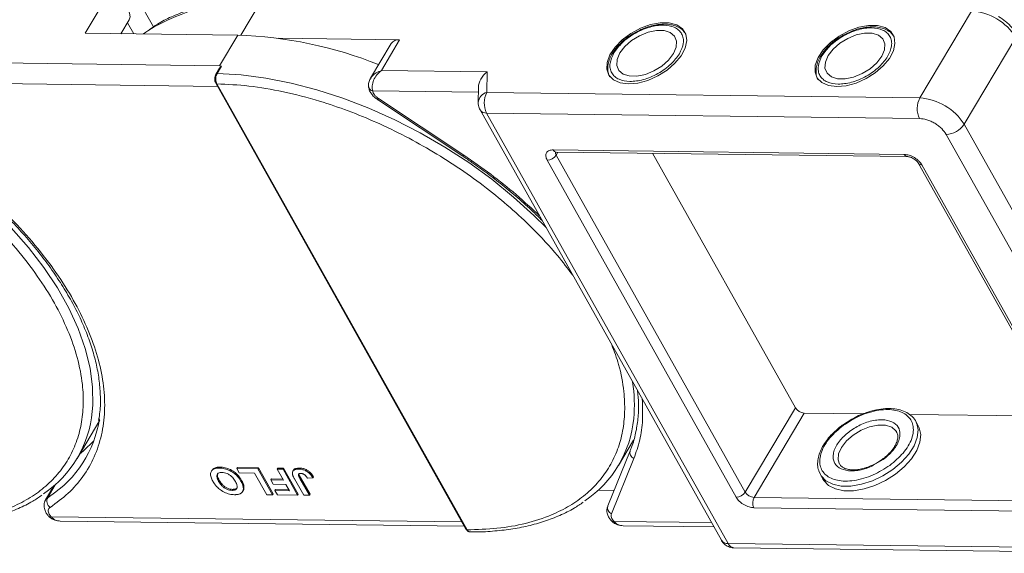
# Model space of a CAD drawing. Header units: millimetres. Extents: x -1595 to 486, y -108 to 1350.
# Tile 48 of 52: x 117 to 215, y 1011 to 1064. Entities that reach past the tile are written whole.
import ezdxf

# ---------------------------------------------------------------- set-up
doc = ezdxf.new("R2010")
doc.units = ezdxf.units.MM

msp = doc.modelspace()

# ---------------------------------------------------------------- linework, layer by layer
at = {"color": 7, "linetype": 'Continuous', "lineweight": 15}
for p, q in [((128.462, 1066.021), (130.214, 1062.893)), ((125.553, 1065.803), (123.442, 1062.254)), ((138.881, 1062.054), (140.842, 1065.351)), ((211.329, 1064.444), (206.203, 1055.824)), ((127.826, 1063.593), (127.003, 1062.208)), ((127.003, 1062.208), (127.826, 1063.593)), ((127.648, 1063.293), (128.264, 1062.192)), ((123.442, 1062.254), (138.587, 1062.059)), ((138.587, 1062.059), (136.777, 1059.017)), ((154.628, 1061.597), (142.632, 1061.752)), ((153.797, 1061.234), (151.742, 1057.779)), ((152.819, 1058.555), (154.628, 1061.597)), ((210.594, 1053.213), (215.72, 1061.832)), ((136.777, 1059.017), (98.245, 1059.513)), ((136.677, 1058.642), (136.416, 1058.202)), ((136.963, 1058.975), (136.534, 1058.253)), ((136.963, 1058.975), (136.777, 1059.017)), ((163.309, 1058.42), (152.819, 1058.555)), ((163.283, 1056.377), (163.309, 1058.42)), ((97.385, 1057.48), (136.577, 1056.976)), ((136.404, 1057.285), (161.201, 1013.024)), ((136.519, 1057.231), (161.316, 1012.97)), ((151.702, 1057.68), (151.759, 1057.768)), ((151.958, 1056.522), (162.428, 1056.388)), ((162.434, 1056.894), (162.415, 1055.366)), ((206.203, 1055.824), (163.283, 1056.377)), ((152.438, 1055.672), (160.889, 1050.051)), ((152.537, 1055.767), (160.988, 1050.145)), ((162.599, 1054.641), (186.532, 1011.923)), ((163.256, 1054.333), (206.177, 1053.781)), ((163.256, 1054.333), (187.19, 1011.615)), ((232.797, 1013.583), (210.594, 1053.213)), ((208.811, 1052.214), (231.014, 1012.584)), ((169.854, 1050.672), (204.656, 1050.224)), ((170.32, 1050.454), (170.143, 1050.157)), ((170.147, 1050.456), (204.948, 1050.008)), ((187.994, 1016.203), (169.251, 1049.658)), ((188.886, 1016.703), (170.143, 1050.157)), ((193.861, 1025.068), (179.707, 1050.333)), ((206.084, 1049.333), (224.826, 1015.879)), ((206.412, 1049.179), (225.155, 1015.725)), ((188.886, 1016.703), (193.861, 1025.068)), ((194.739, 1024.546), (189.764, 1016.181)), ((200.555, 1024.471), (194.739, 1024.546)), ((220.154, 1024.219), (205.159, 1024.412)), ((122.658, 1020.051), (124.92, 1023.853)), ((199.463, 1023.955), (198.545, 1023.363)), ((206.053, 1023.278), (205.794, 1023.741)), ((203.874, 1022.731), (203.903, 1022.682)), ((176.335, 1019.36), (177.825, 1021.864)), ((177.487, 1020.819), (175.258, 1015.335)), ((136.771, 1019.092), (136.832, 1019.194)), ((138.495, 1019.037), (138.556, 1019.139)), ((138.556, 1019.139), (140.635, 1019.112)), ((140.635, 1019.112), (140.575, 1019.011)), ((140.635, 1019.112), (142.077, 1016.539)), ((177.854, 1020.04), (175.626, 1014.556)), ((201.659, 1019.411), (202.566, 1019.932)), ((136.023, 1018.877), (135.963, 1018.776)), ((138.495, 1019.037), (140.575, 1019.011)), ((138.736, 1018.608), (138.495, 1019.037)), ((140.248, 1018.589), (138.736, 1018.608)), ((141.45, 1016.445), (140.248, 1018.589)), ((140.575, 1019.011), (142.017, 1016.437)), ((142.503, 1018.986), (142.564, 1019.087)), ((142.503, 1018.986), (143.071, 1018.978)), ((143.113, 1017.897), (142.503, 1018.986)), ((142.564, 1019.087), (143.131, 1019.08)), ((143.131, 1019.08), (143.071, 1018.978)), ((143.071, 1018.978), (144.512, 1016.405)), ((143.131, 1019.08), (144.573, 1016.506)), ((144.096, 1018.873), (144.036, 1018.772)), ((144.697, 1019.092), (144.637, 1018.991)), ((144.677, 1018.457), (144.812, 1018.157)), ((144.751, 1018.056), (144.812, 1018.157)), ((144.812, 1018.157), (145.745, 1016.491)), ((146.089, 1018.223), (146.028, 1018.122)), ((196.339, 1018.444), (196.184, 1018.809)), ((196.339, 1018.444), (196.598, 1017.981)), ((120.357, 1017.331), (119.531, 1015.944)), ((119.737, 1016.154), (120.524, 1017.477)), ((120.353, 1017.329), (120.355, 1017.328)), ((136.688, 1017.775), (136.748, 1017.876)), ((138.965, 1017.871), (138.905, 1017.77)), ((139.2, 1017.219), (139.14, 1017.118)), ((141.926, 1018.014), (141.866, 1017.913)), ((142.106, 1017.484), (141.866, 1017.913)), ((141.866, 1017.913), (143.113, 1017.897)), ((141.926, 1018.014), (143.056, 1018)), ((143.354, 1017.468), (142.106, 1017.484)), ((143.705, 1016.841), (143.354, 1017.468)), ((145.117, 1016.397), (144.208, 1018.02)), ((144.751, 1018.056), (145.685, 1016.39)), ((145.48, 1018.096), (146.028, 1018.122)), ((119.931, 1016.282), (119.737, 1016.154)), ((138.011, 1016.882), (138.071, 1016.983)), ((139.064, 1016.765), (139.124, 1016.866)), ((142.017, 1016.437), (141.45, 1016.445)), ((142.077, 1016.539), (142.017, 1016.437)), ((142.328, 1016.961), (142.268, 1016.86)), ((142.508, 1016.431), (142.268, 1016.86)), ((142.268, 1016.86), (143.705, 1016.841)), ((142.328, 1016.961), (143.647, 1016.944)), ((144.512, 1016.405), (142.508, 1016.431)), ((144.573, 1016.506), (144.512, 1016.405)), ((145.685, 1016.39), (145.117, 1016.397)), ((145.745, 1016.491), (145.685, 1016.39)), ((174.315, 1016.889), (175.882, 1016.869)), ((189.764, 1016.181), (224.565, 1015.733)), ((119.874, 1014.272), (119.864, 1014.283)), ((119.897, 1014.525), (120.092, 1014.267)), ((160.799, 1013.743), (120.092, 1014.267)), ((224.552, 1014.711), (189.751, 1015.159)), ((120.988, 1013.832), (161.037, 1013.316)), ((175.673, 1013.809), (175.664, 1013.82)), ((185.548, 1013.68), (175.891, 1013.804)), ((176.787, 1013.369), (185.787, 1013.253)), ((230.11, 1011.063), (187.19, 1011.615)), ((187.774, 1011.184), (230.694, 1010.632))]:
    msp.add_line(p, q, dxfattribs=at)
at = {"color": 7, "linetype": 'Continuous', "lineweight": 15, "flags": 128}
for points in [[(125.553, 1065.803), (126.012, 1065.742), (126.494, 1065.576), (126.956, 1065.318), (127.36, 1064.991), (127.671, 1064.624), (127.861, 1064.247), (127.914, 1063.893), (127.826, 1063.593)], [(177.313, 1057.218), (178.25, 1057.302), (179.242, 1057.572), (180.226, 1058.011), (181.141, 1058.592), (181.929, 1059.277), (182.541, 1060.024), (182.938, 1060.785), (183.095, 1061.514), (183.003, 1062.164), (182.667, 1062.694), (182.108, 1063.072), (181.361, 1063.272), (180.474, 1063.284), (179.502, 1063.105), (178.506, 1062.748), (177.549, 1062.234), (176.691, 1061.597), (175.985, 1060.875), (175.477, 1060.115), (175.198, 1059.363), (175.165, 1058.669), (175.381, 1058.074), (175.832, 1057.616), (176.49, 1057.325), (177.313, 1057.218)], [(129.224, 1062.18), (129.457, 1062.351), (129.674, 1062.503)], [(176.468, 1060.294), (176.193, 1059.65), (176.156, 1059.055), (176.359, 1058.558), (176.786, 1058.199), (177.402, 1058.007), (178.157, 1057.997), (178.991, 1058.171), (179.835, 1058.513), (180.622, 1058.998), (181.287, 1059.585), (181.777, 1060.226), (182.052, 1060.87), (182.089, 1061.465), (181.886, 1061.962), (181.46, 1062.321), (180.844, 1062.513), (180.088, 1062.523), (179.254, 1062.35), (178.41, 1062.007), (177.623, 1061.522), (176.958, 1060.936), (176.468, 1060.294)], [(197.958, 1056.952), (198.895, 1057.037), (199.887, 1057.307), (200.871, 1057.746), (201.786, 1058.326), (202.574, 1059.011), (203.186, 1059.758), (203.583, 1060.52), (203.74, 1061.248), (203.648, 1061.898), (203.312, 1062.429), (202.753, 1062.806), (202.006, 1063.007), (201.119, 1063.018), (200.147, 1062.84), (199.151, 1062.482), (198.194, 1061.969), (197.336, 1061.331), (196.63, 1060.609), (196.122, 1059.849), (195.842, 1059.098), (195.81, 1058.403), (196.026, 1057.808), (196.477, 1057.351), (197.135, 1057.059), (197.958, 1056.952)], [(197.113, 1060.029), (196.838, 1059.384), (196.801, 1058.79), (197.004, 1058.292), (197.431, 1057.933), (198.047, 1057.741), (198.802, 1057.731), (199.636, 1057.905), (200.48, 1058.248), (201.267, 1058.732), (201.932, 1059.319), (202.422, 1059.96), (202.697, 1060.604), (202.734, 1061.199), (202.531, 1061.696), (202.105, 1062.055), (201.488, 1062.248), (200.733, 1062.258), (199.899, 1062.084), (199.055, 1061.741), (198.268, 1061.257), (197.603, 1060.67), (197.113, 1060.029)], [(136.534, 1058.253), (138.907, 1058.117), (141.361, 1057.801), (143.876, 1057.309), (146.431, 1056.644), (149.008, 1055.811), (151.584, 1054.817), (154.14, 1053.67), (156.655, 1052.379), (159.109, 1050.954), (161.483, 1049.407), (163.757, 1047.751), (165.914, 1045.997), (167.936, 1044.161), (169.146, 1042.955)], [(152.438, 1055.672), (152.44, 1055.672), (152.458, 1055.681), (152.491, 1055.713), (152.537, 1055.767)], [(160.889, 1050.051), (160.891, 1050.05), (160.909, 1050.059), (160.942, 1050.092), (160.988, 1050.145)], [(116.131, 1042.947), (117.836, 1040.99), (119.362, 1038.995), (120.697, 1036.979), (121.83, 1034.957), (122.751, 1032.946), (123.454, 1030.962), (123.933, 1029.02), (124.184, 1027.137), (124.205, 1025.326), (124.158, 1024.706)], [(198.248, 1019.473), (198.097, 1019.903), (198.141, 1020.499), (198.422, 1021.144), (198.917, 1021.785), (199.586, 1022.369), (200.375, 1022.851), (201.22, 1023.189), (202.053, 1023.358), (202.805, 1023.344), (203.417, 1023.147), (203.838, 1022.783), (203.874, 1022.731)], [(205.899, 1023.518), (206.032, 1022.881), (205.95, 1022.118), (205.64, 1021.307), (205.116, 1020.486), (204.402, 1019.693), (203.533, 1018.965)], [(203.792, 1018.502), (204.662, 1019.23), (205.375, 1020.022), (205.899, 1020.844), (206.21, 1021.655), (206.292, 1022.418), (206.141, 1023.098), (206.053, 1023.278)], [(205.794, 1023.741), (205.882, 1023.561), (205.899, 1023.518)], [(122.908, 1020.471), (123.301, 1020.802), (124.316, 1021.81)], [(203.533, 1018.965), (202.548, 1018.338), (201.494, 1017.839), (200.42, 1017.492), (199.376, 1017.313), (198.411, 1017.311), (197.57, 1017.486), (196.893, 1017.83), (196.411, 1018.326), (196.339, 1018.444)], [(196.598, 1017.981), (196.67, 1017.863), (197.153, 1017.367), (197.83, 1017.023), (198.67, 1016.848), (199.635, 1016.85), (200.679, 1017.028), (201.753, 1017.375), (202.807, 1017.874), (203.792, 1018.502)], [(119.535, 1015.949), (119.594, 1016.03), (119.737, 1016.154)]]:
    msp.add_lwpolyline(points, dxfattribs=at)
at = {"color": 7, "linetype": 'Continuous', "lineweight": 15}
for centre, radius, start, end in [((139.789, 1046.156), 19.223, 86.85997, 121.74808), ((211.005, 1058.901), 5.552, 31.86538, 86.65442), ((137.277, 1020.947), 41.132, 68.20245, 88.17534), ((154.521, 1060.71), 0.894, 83.10581, 144.10352), ((136.517, 1058.129), 0.126, 82.49194, 144.09954), ((136.508, 1057.358), 0.127, 214.96587, 274.88426), ((152.042, 1057.015), 0.5, 180.63862, 260.35404), ((163.558, 1055.263), 1.148, 103.86126, 174.93558), ((165.241, 1055.33), 2.221, 151.86538, 206.65442), ((208.161, 1054.777), 2.221, 151.86538, 206.65442), ((205.879, 1050.282), 5.552, 31.86538, 86.65442), ((163.193, 1055.055), 0.724, 214.84578, 275.02196), ((208.739, 1054.434), 2.221, 271.86957, 326.65022), ((170.176, 1050.802), 0.346, 202.00407, 265.20355), ((170.469, 1050.374), 0.392, 167.52167, 213.70448), ((169.215, 1050.768), 1.11, 271.86957, 326.65022), ((204.983, 1050.363), 0.356, 202.94031, 264.47359), ((206.378, 1049.533), 0.356, 214.13704, 275.57603), ((163.383, 1025.402), 14.518, 354.51871, 8.85957), ((194.804, 1025.655), 1.11, 211.86538, 266.65442), ((113.126, 1025.721), 11.078, 303.96754, 354.74389), ((166.803, 1025.03), 11.078, 303.96754, 354.74389), ((113.72, 1025.702), 11.283, 303.39574, 351.14243), ((178.099, 1020.632), 0.641, 163.01284, 247.53034), ((187.958, 1017.313), 1.11, 271.86957, 326.65022), ((189.829, 1017.289), 1.11, 211.86538, 266.65442), ((190.743, 1015.657), 1.11, 151.86538, 206.65442), ((120.455, 1015.822), 0.792, 155.22009, 232.54306), ((175.87, 1015.147), 0.641, 163.01284, 247.53034), ((119.987, 1014.439), 0.202, 236.03869, 301.32272), ((175.786, 1013.977), 0.202, 236.03869, 301.32272), ((161.305, 1013.097), 0.127, 214.9547, 274.88524), ((187.126, 1012.336), 0.724, 214.81534, 275.02459), ((187.832, 1011.875), 0.693, 202.00407, 265.20355)]:
    msp.add_arc(centre, radius, start, end, dxfattribs=at)
msp.add_ellipse((163.886, 1057.391), major_axis=(1.205, 1.175), ratio=0.68854, start_param=1.388354, end_param=2.538555, dxfattribs=at)
for points, knots in [([(141.147, 1065.544), (140.915, 1065.551), (140.041, 1065.576), (138.59, 1065.492), (136.805, 1065.291), (135.106, 1064.954), (133.495, 1064.493), (131.989, 1063.897), (130.755, 1063.281), (130.083, 1062.814), (129.827, 1062.635)], [0, 0, 0, 0, 0.051009, 0.192336, 0.334338, 0.477001, 0.620397, 0.764675, 0.910087, 1, 1, 1, 1]), ([(175.878, 1060.302), (176.13, 1060.652), (176.518, 1061.191), (177.309, 1061.835), (177.993, 1062.276), (178.728, 1062.631), (179.684, 1062.958), (180.821, 1063.116), (181.755, 1062.932), (182.31, 1062.585), (182.615, 1062.216), (182.768, 1061.765), (182.786, 1061.11), (182.532, 1060.57), (182.367, 1060.218)], [0, 0, 0, 0, 0.119728, 0.18418, 0.25, 0.31582, 0.380272, 0.5, 0.619728, 0.68418, 0.75, 0.81582, 0.880272, 1, 1, 1, 1]), ([(182.881, 1062.328), (182.841, 1062.389), (182.694, 1062.615), (182.277, 1062.873), (181.695, 1063.087), (181.012, 1063.172), (180.313, 1063.134), (179.659, 1063.005), (179.085, 1062.832), (178.53, 1062.615), (178.157, 1062.419), (177.969, 1062.319)], [0, 0, 0, 0, 0.052149, 0.191911, 0.327835, 0.455715, 0.600699, 0.711756, 0.798889, 0.898261, 1, 1, 1, 1]), ([(215.757, 1062.192), (215.653, 1062.363), (215.463, 1062.67), (215.093, 1063.079), (214.631, 1063.508), (214.239, 1063.765), (213.993, 1063.925)], [0, 0, 0, 0, 0.257906, 0.465879, 0.665941, 1, 1, 1, 1]), ([(177.969, 1062.319), (177.682, 1062.144), (177.28, 1061.898), (176.758, 1061.472), (176.36, 1061.092), (176.006, 1060.686), (175.844, 1060.423), (175.781, 1060.321)], [0, 0, 0, 0, 0.317724, 0.445326, 0.654176, 0.866038, 1, 1, 1, 1]), ([(196.523, 1060.036), (196.775, 1060.386), (197.163, 1060.925), (197.954, 1061.569), (198.638, 1062.01), (199.373, 1062.365), (200.328, 1062.693), (201.466, 1062.85), (202.4, 1062.666), (202.955, 1062.319), (203.26, 1061.95), (203.413, 1061.499), (203.431, 1060.844), (203.177, 1060.304), (203.012, 1059.953)], [0, 0, 0, 0, 0.119728, 0.18418, 0.25, 0.31582, 0.380272, 0.5, 0.619728, 0.68418, 0.75, 0.81582, 0.880272, 1, 1, 1, 1]), ([(203.526, 1062.062), (203.486, 1062.123), (203.339, 1062.349), (202.922, 1062.607), (202.339, 1062.821), (201.657, 1062.906), (200.957, 1062.869), (200.303, 1062.74), (199.73, 1062.566), (199.175, 1062.349), (198.802, 1062.153), (198.614, 1062.053)], [0, 0, 0, 0, 0.052149, 0.191911, 0.327835, 0.455715, 0.600699, 0.711756, 0.798889, 0.898261, 1, 1, 1, 1]), ([(198.614, 1062.053), (198.327, 1061.878), (197.925, 1061.632), (197.403, 1061.206), (197.005, 1060.826), (196.651, 1060.421), (196.489, 1060.158), (196.425, 1060.056)], [0, 0, 0, 0, 0.317724, 0.445326, 0.654176, 0.866038, 1, 1, 1, 1]), ([(175.781, 1060.321), (175.735, 1060.254), (175.573, 1060.014), (175.395, 1059.586), (175.255, 1059.044), (175.264, 1058.506), (175.336, 1058.116), (175.46, 1057.948), (175.476, 1057.927)], [0, 0, 0, 0, 0.081798, 0.292125, 0.507678, 0.729974, 0.964839, 1, 1, 1, 1]), ([(182.367, 1060.218), (182.115, 1059.868), (181.727, 1059.329), (180.936, 1058.685), (180.252, 1058.244), (179.517, 1057.889), (178.562, 1057.562), (177.424, 1057.404), (176.49, 1057.588), (175.935, 1057.935), (175.631, 1058.304), (175.477, 1058.755), (175.459, 1059.41), (175.713, 1059.951), (175.878, 1060.302)], [0, 0, 0, 0, 0.119728, 0.18418, 0.25, 0.31582, 0.380272, 0.5, 0.619728, 0.68418, 0.75, 0.81582, 0.880272, 1, 1, 1, 1]), ([(196.425, 1060.056), (196.38, 1059.988), (196.218, 1059.748), (196.039, 1059.321), (195.9, 1058.778), (195.909, 1058.241), (195.981, 1057.85), (196.105, 1057.683), (196.121, 1057.661)], [0, 0, 0, 0, 0.081798, 0.292125, 0.507678, 0.729974, 0.964839, 1, 1, 1, 1]), ([(203.012, 1059.953), (202.76, 1059.602), (202.372, 1059.064), (201.581, 1058.419), (200.897, 1057.979), (200.162, 1057.623), (199.207, 1057.296), (198.069, 1057.138), (197.135, 1057.323), (196.58, 1057.669), (196.275, 1058.038), (196.122, 1058.49), (196.104, 1059.144), (196.358, 1059.685), (196.523, 1060.036)], [0, 0, 0, 0, 0.119728, 0.18418, 0.25, 0.31582, 0.380272, 0.5, 0.619728, 0.68418, 0.75, 0.81582, 0.880272, 1, 1, 1, 1]), ([(136.416, 1058.202), (136.384, 1058.136), (136.321, 1058.003), (136.291, 1057.746), (136.314, 1057.488), (136.374, 1057.353), (136.404, 1057.285)], [0, 0, 0, 0, 0.2499875, 0.4997845, 0.7494633, 1, 1, 1, 1]), ([(136.534, 1058.253), (136.504, 1058.194), (136.442, 1058.068), (136.405, 1057.855), (136.403, 1057.666), (136.419, 1057.513), (136.456, 1057.361), (136.497, 1057.275), (136.519, 1057.231)], [0, 0, 0, 0, 0.202144, 0.435712, 0.564895, 0.702008, 0.847044, 1, 1, 1, 1]), ([(136.68, 1058.64), (136.69, 1058.658), (136.734, 1058.741), (136.806, 1058.827), (136.875, 1058.902), (136.901, 1058.929), (136.919, 1058.947), (136.932, 1058.958), (136.942, 1058.966), (136.95, 1058.971), (136.955, 1058.974), (136.959, 1058.976), (136.962, 1058.976), (136.963, 1058.976), (136.963, 1058.975)], [0, 0, 0, 0, 0.1362747, 0.628083, 0.7491851, 0.8303049, 0.8846383, 0.9212056, 0.946082, 0.9691561, 0.9812989, 0.990211, 0.9974391, 1, 1, 1, 1]), ([(151.759, 1057.768), (151.806, 1057.849), (151.928, 1058.062), (152.3, 1058.345), (152.645, 1058.485), (152.819, 1058.555)], [0, 0, 0, 0, 0.233278, 0.615121, 1, 1, 1, 1]), ([(152.819, 1058.555), (152.662, 1058.417), (152.351, 1058.142), (152.028, 1057.594), (151.897, 1057.114), (151.894, 1056.753), (151.937, 1056.599), (151.958, 1056.522)], [0, 0, 0, 0, 0.2513354, 0.5002204, 0.7491622, 0.8759396, 1, 1, 1, 1]), ([(82.842, 1057.922), (83.89, 1057.87), (86.018, 1057.765), (89.445, 1057.176), (92.753, 1056.323), (95.857, 1055.267), (98.709, 1054.097), (101.542, 1052.73), (104.327, 1051.175), (107.014, 1049.459), (109.557, 1047.611), (111.934, 1045.655), (114.326, 1043.423), (116.642, 1040.918), (118.751, 1038.184), (120.46, 1035.467), (121.792, 1032.755), (122.738, 1030.036), (123.217, 1027.555), (123.308, 1025.352), (123.104, 1023.43), (122.61, 1021.621), (121.82, 1019.95), (120.751, 1018.444), (119.419, 1017.131), (117.847, 1016.018), (115.888, 1015.027), (113.496, 1014.247), (110.683, 1013.739), (108.644, 1013.687), (107.639, 1013.661)], [0, 0, 0, 0, 0.038845, 0.078883, 0.12003, 0.152186, 0.184338, 0.217171, 0.25, 0.282833, 0.315662, 0.347818, 0.37997, 0.421121, 0.461157, 0.5, 0.538846, 0.578883, 0.62003, 0.652186, 0.684338, 0.717171, 0.75, 0.782833, 0.815662, 0.847818, 0.87997, 0.921121, 0.961156, 1, 1, 1, 1]), ([(136.519, 1057.231), (137.567, 1057.18), (139.695, 1057.074), (143.121, 1056.485), (146.429, 1055.632), (149.534, 1054.576), (152.385, 1053.406), (155.219, 1052.039), (158.003, 1050.484), (160.691, 1048.768), (163.233, 1046.92), (165.612, 1044.965), (167.997, 1042.731), (170.116, 1040.479), (171.306, 1038.883), (171.796, 1038.226)], [0, 0, 0, 0, 0.086339, 0.175326, 0.266781, 0.338252, 0.409715, 0.48269, 0.555656, 0.628632, 0.701598, 0.773069, 0.844532, 0.935994, 1, 1, 1, 1]), ([(151.723, 1057.748), (151.663, 1057.623), (151.568, 1057.425), (151.524, 1057.117), (151.546, 1056.952), (151.558, 1056.866)], [0, 0, 0, 0, 0.448968, 0.711117, 1, 1, 1, 1]), ([(151.568, 1056.92), (151.573, 1056.851), (151.588, 1056.655), (151.737, 1056.378), (151.957, 1056.075), (152.226, 1055.813), (152.446, 1055.67), (152.549, 1055.603)], [0, 0, 0, 0, 0.128735, 0.363829, 0.562351, 0.794136, 1, 1, 1, 1]), ([(152.537, 1055.767), (152.463, 1055.821), (152.312, 1055.931), (152.135, 1056.127), (152.006, 1056.33), (151.974, 1056.459), (151.958, 1056.522)], [0, 0, 0, 0, 0.2457438, 0.5, 0.7542562, 1, 1, 1, 1]), ([(162.415, 1055.366), (162.429, 1055.182), (162.449, 1054.927), (162.569, 1054.705), (162.602, 1054.643)], [0, 0, 0, 0, 0.721721, 1, 1, 1, 1]), ([(206.177, 1053.781), (206.411, 1053.757), (206.772, 1053.721), (207.292, 1053.523), (207.686, 1053.32), (208.052, 1053.072), (208.474, 1052.709), (208.679, 1052.409), (208.811, 1052.214)], [0, 0, 0, 0, 0.239443, 0.369779, 0.5, 0.630336, 0.760557, 1, 1, 1, 1]), ([(104.927, 1052.427), (105.729, 1051.935), (106.852, 1051.246), (108.453, 1050.156), (109.783, 1049.201), (111.315, 1048.019), (112.857, 1046.735), (114.394, 1045.35), (115.888, 1043.885), (117.315, 1042.354), (118.656, 1040.773), (119.893, 1039.155), (121.016, 1037.511), (122.012, 1035.853), (122.874, 1034.193), (123.596, 1032.54), (124.173, 1030.903), (124.599, 1029.292), (124.874, 1027.712), (124.985, 1026.172), (124.964, 1024.862), (124.837, 1024.1), (124.788, 1023.809)], [0, 0, 0, 0, 0.0641007, 0.0898008, 0.1324146, 0.1764824, 0.2235732, 0.2725094, 0.3228117, 0.3740988, 0.4261034, 0.4786324, 0.5315488, 0.5847586, 0.6382055, 0.6918683, 0.7457592, 0.7999299, 0.854482, 0.9095741, 0.9654312, 1, 1, 1, 1]), ([(104.992, 1052.542), (106.054, 1051.883), (108.2, 1050.552), (111.24, 1048.292), (114.114, 1045.852), (116.747, 1043.256), (119.083, 1040.563), (121.078, 1037.826), (122.702, 1035.103), (123.952, 1032.422), (124.834, 1029.788), (125.338, 1027.205), (125.444, 1024.707), (125.134, 1022.347), (124.415, 1020.174), (123.296, 1018.237), (121.841, 1016.544), (120.592, 1015.641), (119.974, 1015.193)], [0, 0, 0, 0, 0.061038, 0.123312, 0.186438, 0.25, 0.313562, 0.376688, 0.438962, 0.5, 0.561038, 0.623312, 0.686438, 0.75, 0.813562, 0.876688, 0.938962, 1, 1, 1, 1]), ([(169.251, 1049.658), (169.195, 1049.787), (169.107, 1049.986), (169.12, 1050.224), (169.18, 1050.386), (169.294, 1050.517), (169.497, 1050.641), (169.714, 1050.66), (169.854, 1050.672)], [0, 0, 0, 0, 0.239443, 0.369636, 0.5, 0.630193, 0.760557, 1, 1, 1, 1]), ([(170.046, 1050.447), (170.047, 1050.447), (170.05, 1050.447), (170.097, 1050.46), (170.145, 1050.456), (170.148, 1050.456)], [0, 0, 0, 0, 0.438216, 0.961069, 1, 1, 1, 1]), ([(160.889, 1050.051), (161.193, 1049.846), (162.01, 1049.296), (163.324, 1048.348), (164.847, 1047.172), (166.376, 1045.893), (167.696, 1044.715), (168.461, 1043.952), (168.748, 1043.665)], [0, 0, 0, 0, 0.106007, 0.285506, 0.471124, 0.669467, 0.875572, 1, 1, 1, 1]), ([(160.988, 1050.145), (161.887, 1049.525), (163.684, 1048.283), (166.196, 1046.272), (167.72, 1044.855), (168.475, 1044.154)], [0, 0, 0, 0, 0.3356654, 0.6713509, 1, 1, 1, 1]), ([(204.656, 1050.224), (204.812, 1050.208), (205.053, 1050.184), (205.4, 1050.052), (205.662, 1049.917), (205.906, 1049.751), (206.187, 1049.509), (206.324, 1049.309), (206.412, 1049.179)], [0, 0, 0, 0, 0.239443, 0.369636, 0.5, 0.630193, 0.760557, 1, 1, 1, 1]), ([(204.949, 1050.008), (204.99, 1050.006), (205.064, 1050.002), (205.213, 1049.967), (205.388, 1049.907), (205.516, 1049.838), (205.591, 1049.798)], [0, 0, 0, 0, 0.248377, 0.455505, 0.678816, 1, 1, 1, 1]), ([(205.591, 1049.798), (205.676, 1049.742), (205.794, 1049.663), (205.93, 1049.536), (206.016, 1049.438), (206.07, 1049.361), (206.082, 1049.336), (206.083, 1049.334)], [0, 0, 0, 0, 0.380501, 0.530284, 0.761756, 0.985456, 1, 1, 1, 1]), ([(175.655, 1031.337), (175.9, 1030.683), (176.494, 1029.095), (176.886, 1026.865), (176.987, 1024.661), (176.78, 1022.739), (176.287, 1020.93), (175.497, 1019.259), (174.428, 1017.753), (173.095, 1016.44), (171.524, 1015.327), (169.565, 1014.336), (167.172, 1013.556), (164.36, 1013.048), (162.321, 1012.996), (161.316, 1012.97)], [0, 0, 0, 0, 0.0640119, 0.1554665, 0.2269382, 0.2984012, 0.3713763, 0.4443426, 0.5173178, 0.5902841, 0.6617558, 0.7332187, 0.8246811, 0.9136649, 1, 1, 1, 1]), ([(178.228, 1026.745), (178.265, 1026.32), (178.346, 1025.375), (178.28, 1023.974), (178.045, 1022.536), (177.772, 1021.483), (177.522, 1020.941), (177.47, 1020.828)], [0, 0, 0, 0, 0.196701, 0.437156, 0.682356, 0.933901, 1, 1, 1, 1]), ([(178.688, 1025.924), (178.714, 1025.233), (178.766, 1023.835), (178.489, 1021.859), (178.066, 1020.646), (177.854, 1020.04)], [0, 0, 0, 0, 0.3286532, 0.6643165, 1, 1, 1, 1]), ([(205.897, 1023.481), (205.88, 1023.538), (205.799, 1023.812), (205.473, 1024.209), (204.937, 1024.618), (204.284, 1024.876), (203.564, 1025.005), (202.765, 1025.007), (202.151, 1024.943), (201.794, 1024.85), (201.744, 1024.837)], [0, 0, 0, 0, 0.043045, 0.207434, 0.365322, 0.520691, 0.670721, 0.814025, 0.973784, 1, 1, 1, 1]), ([(198.62, 1023.336), (199.157, 1023.679), (199.983, 1024.208), (201.208, 1024.645), (202.149, 1024.86), (203.041, 1024.924), (204.063, 1024.817), (205.045, 1024.363), (205.533, 1023.549), (205.583, 1022.731), (205.429, 1022.031), (205.082, 1021.304), (204.431, 1020.371), (203.7, 1019.761), (203.224, 1019.365)], [0, 0, 0, 0, 0.119728, 0.18418, 0.25, 0.31582, 0.380272, 0.5, 0.619728, 0.68418, 0.75, 0.81582, 0.880272, 1, 1, 1, 1]), ([(201.744, 1024.837), (201.564, 1024.795), (201.195, 1024.709), (200.598, 1024.499), (200.012, 1024.25), (199.63, 1024.045), (199.463, 1023.955)], [0, 0, 0, 0, 0.234949, 0.482443, 0.773535, 1, 1, 1, 1]), ([(198.545, 1023.363), (198.536, 1023.358), (198.4, 1023.271), (198.094, 1023.012), (197.621, 1022.6), (197.142, 1022.076), (196.725, 1021.516), (196.392, 1020.924), (196.161, 1020.317), (196.057, 1019.709), (196.056, 1019.212), (196.153, 1018.948), (196.184, 1018.865)], [0, 0, 0, 0, 0.004759, 0.073593, 0.186537, 0.301549, 0.422863, 0.547428, 0.674662, 0.804589, 0.938535, 1, 1, 1, 1]), ([(203.224, 1019.365), (202.687, 1019.021), (201.861, 1018.493), (200.636, 1018.055), (199.695, 1017.841), (198.803, 1017.777), (197.781, 1017.883), (196.799, 1018.337), (196.311, 1019.152), (196.261, 1019.969), (196.415, 1020.669), (196.762, 1021.396), (197.413, 1022.329), (198.144, 1022.939), (198.62, 1023.336)], [0, 0, 0, 0, 0.119728, 0.18418, 0.25, 0.31582, 0.380272, 0.5, 0.619728, 0.68418, 0.75, 0.81582, 0.880272, 1, 1, 1, 1]), ([(202.566, 1019.932), (202.906, 1020.215), (203.429, 1020.651), (203.893, 1021.317), (204.141, 1021.837), (204.251, 1022.337), (204.216, 1022.921), (203.867, 1023.503), (203.165, 1023.827), (202.435, 1023.903), (201.798, 1023.857), (201.126, 1023.704), (200.251, 1023.391), (199.661, 1023.014), (199.278, 1022.769)], [0, 0, 0, 0, 0.119728, 0.18418, 0.25, 0.31582, 0.380272, 0.5, 0.619728, 0.68418, 0.75, 0.81582, 0.880272, 1, 1, 1, 1]), ([(199.278, 1022.769), (198.938, 1022.485), (198.415, 1022.049), (197.951, 1021.383), (197.703, 1020.864), (197.593, 1020.364), (197.628, 1019.78), (197.977, 1019.198), (198.679, 1018.874), (199.409, 1018.798), (200.046, 1018.842), (200.716, 1019.002), (201.274, 1019.178), (201.571, 1019.358), (201.659, 1019.411)], [0, 0, 0, 0, 0.1319375, 0.2029618, 0.2754934, 0.3480249, 0.4190492, 0.5509868, 0.6829243, 0.7539486, 0.8264801, 0.8990117, 0.970036, 1, 1, 1, 1]), ([(203.864, 1022.711), (203.903, 1022.654), (204.007, 1022.501), (204.034, 1022.183), (203.964, 1021.773), (203.773, 1021.326), (203.477, 1020.881), (203.113, 1020.483), (202.805, 1020.197), (202.602, 1020.051), (202.527, 1019.997)], [0, 0, 0, 0, 0.100945, 0.269325, 0.413677, 0.551474, 0.711535, 0.835776, 0.939228, 1, 1, 1, 1]), ([(136.035, 1018.869), (136.081, 1018.937), (136.184, 1019.087), (136.485, 1019.183), (136.727, 1019.19), (136.832, 1019.194)], [0, 0, 0, 0, 0.315977, 0.703684, 1, 1, 1, 1]), ([(136.832, 1019.194), (136.912, 1019.19), (137.154, 1019.18), (137.598, 1019.077), (138.106, 1018.821), (138.561, 1018.452), (138.819, 1018.124), (138.939, 1017.917), (138.965, 1017.871)], [0, 0, 0, 0, 0.102171, 0.30922, 0.51365, 0.692275, 0.932413, 1, 1, 1, 1]), ([(201.909, 1019.589), (201.649, 1019.457), (201.284, 1019.272), (200.739, 1019.088), (200.291, 1018.976), (199.794, 1018.914), (199.331, 1018.919), (198.918, 1018.994), (198.58, 1019.14), (198.354, 1019.303), (198.285, 1019.44), (198.26, 1019.489)], [0, 0, 0, 0, 0.1676552, 0.2347091, 0.3436702, 0.4530011, 0.5666771, 0.6822141, 0.8009906, 0.9286194, 1, 1, 1, 1]), ([(202.527, 1019.997), (202.455, 1019.941), (202.261, 1019.792), (202.044, 1019.667), (201.909, 1019.589)], [0, 0, 0, 0, 0.374936, 1, 1, 1, 1]), ([(136.114, 1017.794), (136.077, 1017.863), (135.968, 1018.07), (135.867, 1018.398), (135.907, 1018.736), (136.111, 1018.972), (136.423, 1019.083), (136.666, 1019.089), (136.771, 1019.092)], [0, 0, 0, 0, 0.101888, 0.307343, 0.492963, 0.678647, 0.860791, 1, 1, 1, 1]), ([(136.688, 1017.775), (136.652, 1017.843), (136.551, 1018.036), (136.483, 1018.304), (136.566, 1018.518), (136.722, 1018.633), (136.893, 1018.662), (136.994, 1018.663), (137.013, 1018.663)], [0, 0, 0, 0, 0.15859, 0.447239, 0.620381, 0.793575, 0.961295, 1, 1, 1, 1]), ([(136.748, 1017.876), (136.713, 1017.944), (136.613, 1018.137), (136.536, 1018.396), (136.605, 1018.531), (136.627, 1018.574)], [0, 0, 0, 0, 0.2710271, 0.7643207, 1, 1, 1, 1]), ([(136.771, 1019.092), (136.851, 1019.089), (137.093, 1019.079), (137.538, 1018.976), (138.045, 1018.72), (138.501, 1018.351), (138.758, 1018.022), (138.879, 1017.815), (138.905, 1017.77)], [0, 0, 0, 0, 0.102171, 0.30922, 0.51365, 0.692275, 0.932413, 1, 1, 1, 1]), ([(137.013, 1018.663), (137.095, 1018.658), (137.26, 1018.646), (137.536, 1018.55), (137.814, 1018.393), (138.103, 1018.137), (138.259, 1017.914), (138.339, 1017.775), (138.348, 1017.76)], [0, 0, 0, 0, 0.15971, 0.320429, 0.491074, 0.67705, 0.96629, 1, 1, 1, 1]), ([(143.999, 1018.508), (143.995, 1018.572), (143.987, 1018.699), (144.079, 1018.852), (144.281, 1018.977), (144.503, 1018.986), (144.637, 1018.991)], [0, 0, 0, 0, 0.20646, 0.413515, 0.645211, 1, 1, 1, 1]), ([(144.208, 1018.02), (144.19, 1018.054), (144.152, 1018.123), (144.105, 1018.215), (144.068, 1018.297), (144.04, 1018.368), (144.014, 1018.439), (144.004, 1018.485), (143.999, 1018.508)], [0, 0, 0, 0, 0.2082698, 0.416707, 0.5614806, 0.7065734, 0.8528245, 1, 1, 1, 1]), ([(144.106, 1018.867), (144.118, 1018.893), (144.157, 1018.975), (144.346, 1019.076), (144.565, 1019.086), (144.697, 1019.092)], [0, 0, 0, 0, 0.148382, 0.484821, 1, 1, 1, 1]), ([(144.751, 1018.056), (144.715, 1018.124), (144.651, 1018.243), (144.599, 1018.386), (144.601, 1018.478), (144.643, 1018.527), (144.722, 1018.559), (144.795, 1018.561), (144.84, 1018.563)], [0, 0, 0, 0, 0.2920273, 0.5048541, 0.6139046, 0.723685, 0.8298165, 1, 1, 1, 1]), ([(144.637, 1018.991), (144.717, 1018.987), (144.9, 1018.978), (145.213, 1018.892), (145.519, 1018.722), (145.815, 1018.459), (145.944, 1018.254), (146.028, 1018.122)], [0, 0, 0, 0, 0.155292, 0.353145, 0.543243, 0.704067, 1, 1, 1, 1]), ([(144.697, 1019.092), (144.777, 1019.089), (144.961, 1019.08), (145.273, 1018.993), (145.579, 1018.823), (145.875, 1018.56), (146.005, 1018.355), (146.089, 1018.223)], [0, 0, 0, 0, 0.1552919, 0.3531453, 0.543243, 0.704067, 1, 1, 1, 1]), ([(144.84, 1018.563), (144.865, 1018.562), (144.916, 1018.559), (144.99, 1018.542), (145.058, 1018.518), (145.117, 1018.489), (145.173, 1018.456), (145.206, 1018.43), (145.223, 1018.417)], [0, 0, 0, 0, 0.202387, 0.410907, 0.557829, 0.709472, 0.853224, 1, 1, 1, 1]), ([(145.223, 1018.417), (145.245, 1018.398), (145.289, 1018.359), (145.339, 1018.3), (145.38, 1018.246), (145.416, 1018.196), (145.449, 1018.146), (145.469, 1018.113), (145.48, 1018.096)], [0, 0, 0, 0, 0.193806, 0.393127, 0.544069, 0.695412, 0.847613, 1, 1, 1, 1]), ([(138.258, 1016.453), (138.178, 1016.456), (137.936, 1016.466), (137.494, 1016.571), (136.989, 1016.827), (136.533, 1017.194), (136.268, 1017.53), (136.144, 1017.743), (136.114, 1017.794)], [0, 0, 0, 0, 0.101398, 0.306996, 0.506144, 0.685262, 0.924557, 1, 1, 1, 1]), ([(138.011, 1016.882), (137.929, 1016.887), (137.765, 1016.898), (137.49, 1016.988), (137.223, 1017.138), (136.95, 1017.378), (136.789, 1017.599), (136.704, 1017.746), (136.688, 1017.775)], [0, 0, 0, 0, 0.160292, 0.321922, 0.490761, 0.657569, 0.933883, 1, 1, 1, 1]), ([(138.071, 1016.983), (137.99, 1016.989), (137.825, 1016.999), (137.55, 1017.089), (137.284, 1017.24), (137.01, 1017.479), (136.85, 1017.7), (136.765, 1017.847), (136.748, 1017.876)], [0, 0, 0, 0, 0.160292, 0.321922, 0.490761, 0.657569, 0.933883, 1, 1, 1, 1]), ([(138.348, 1017.76), (138.384, 1017.692), (138.475, 1017.518), (138.543, 1017.273), (138.495, 1017.062), (138.357, 1016.933), (138.177, 1016.885), (138.053, 1016.883), (138.011, 1016.882)], [0, 0, 0, 0, 0.158617, 0.400864, 0.573059, 0.745486, 0.912985, 1, 1, 1, 1]), ([(138.536, 1017.17), (138.497, 1017.124), (138.42, 1017.032), (138.237, 1016.987), (138.114, 1016.984), (138.071, 1016.983)], [0, 0, 0, 0, 0.398189, 0.794249, 1, 1, 1, 1]), ([(138.905, 1017.77), (138.924, 1017.736), (138.962, 1017.667), (139.013, 1017.561), (139.06, 1017.451), (139.099, 1017.338), (139.129, 1017.226), (139.136, 1017.154), (139.14, 1017.118)], [0, 0, 0, 0, 0.15395, 0.308181, 0.478699, 0.649961, 0.824203, 1, 1, 1, 1]), ([(138.965, 1017.871), (138.984, 1017.837), (139.022, 1017.768), (139.073, 1017.662), (139.12, 1017.552), (139.159, 1017.44), (139.189, 1017.327), (139.196, 1017.255), (139.2, 1017.219)], [0, 0, 0, 0, 0.15395, 0.308181, 0.478699, 0.649961, 0.824203, 1, 1, 1, 1]), ([(139.2, 1017.219), (139.198, 1017.159), (139.193, 1017.039), (139.169, 1016.916), (139.124, 1016.872), (139.121, 1016.869)], [0, 0, 0, 0, 0.4783949, 0.9575036, 1, 1, 1, 1]), ([(107.929, 1013.455), (108.054, 1013.452), (108.826, 1013.429), (110.182, 1013.507), (111.984, 1013.699), (113.7, 1014.029), (115.329, 1014.483), (116.853, 1015.071), (118.145, 1015.704), (118.865, 1016.195), (119.165, 1016.399)], [0, 0, 0, 0, 0.027585, 0.170413, 0.31392, 0.458087, 0.602979, 0.748741, 0.895614, 1, 1, 1, 1]), ([(138.823, 1016.546), (138.794, 1016.534), (138.735, 1016.509), (138.64, 1016.485), (138.547, 1016.468), (138.454, 1016.458), (138.358, 1016.453), (138.292, 1016.453), (138.258, 1016.453)], [0, 0, 0, 0, 0.185429, 0.37219, 0.527708, 0.683877, 0.841678, 1, 1, 1, 1]), ([(139.14, 1017.118), (139.139, 1017.056), (139.138, 1016.934), (139.063, 1016.735), (138.947, 1016.607), (138.836, 1016.552), (138.823, 1016.546)], [0, 0, 0, 0, 0.250896, 0.502166, 0.940512, 1, 1, 1, 1]), ([(189.751, 1015.159), (189.595, 1015.175), (189.354, 1015.199), (189.007, 1015.331), (188.745, 1015.466), (188.5, 1015.632), (188.219, 1015.874), (188.083, 1016.074), (187.994, 1016.203)], [0, 0, 0, 0, 0.239443, 0.369636, 0.5, 0.630193, 0.760557, 1, 1, 1, 1]), ([(119.546, 1015.948), (119.533, 1015.934), (119.418, 1015.802), (119.356, 1015.443), (119.405, 1015.003), (119.582, 1014.638), (119.74, 1014.406), (119.852, 1014.302), (119.879, 1014.277)], [0, 0, 0, 0, 0.031493, 0.28881, 0.557641, 0.767111, 0.943996, 1, 1, 1, 1]), ([(161.606, 1012.765), (161.731, 1012.761), (162.502, 1012.738), (163.859, 1012.816), (165.661, 1013.008), (167.377, 1013.338), (169.006, 1013.792), (170.53, 1014.381), (171.821, 1015.013), (172.542, 1015.504), (172.841, 1015.708)], [0, 0, 0, 0, 0.027585, 0.170413, 0.31392, 0.458087, 0.602979, 0.748741, 0.895614, 1, 1, 1, 1]), ([(175.276, 1015.329), (175.235, 1015.218), (175.137, 1014.953), (175.209, 1014.537), (175.381, 1014.176), (175.539, 1013.943), (175.651, 1013.839), (175.678, 1013.814)], [0, 0, 0, 0, 0.21319, 0.510605, 0.742349, 0.938041, 1, 1, 1, 1]), ([(119.897, 1014.525), (119.866, 1014.592), (119.801, 1014.728), (119.79, 1014.919), (119.841, 1015.083), (119.93, 1015.157), (119.974, 1015.193)], [0, 0, 0, 0, 0.2455359, 0.5, 0.7544641, 1, 1, 1, 1]), ([(119.865, 1014.283), (119.954, 1014.202), (120.126, 1014.047), (120.512, 1013.875), (120.804, 1013.848), (120.988, 1013.832)], [0, 0, 0, 0, 0.289669, 0.551579, 1, 1, 1, 1]), ([(120.092, 1014.267), (120.152, 1014.199), (120.273, 1014.062), (120.566, 1013.881), (120.824, 1013.856), (120.989, 1013.84)], [0, 0, 0, 0, 0.258487, 0.522664, 1, 1, 1, 1]), ([(175.626, 1014.556), (175.611, 1014.503), (175.582, 1014.395), (175.624, 1014.201), (175.723, 1013.998), (175.836, 1013.868), (175.891, 1013.804)], [0, 0, 0, 0, 0.2457438, 0.5, 0.7542562, 1, 1, 1, 1]), ([(175.664, 1013.82), (175.754, 1013.739), (175.925, 1013.584), (176.311, 1013.412), (176.603, 1013.386), (176.788, 1013.369)], [0, 0, 0, 0, 0.289669, 0.551579, 1, 1, 1, 1]), ([(175.891, 1013.804), (175.951, 1013.736), (176.072, 1013.6), (176.365, 1013.419), (176.623, 1013.394), (176.788, 1013.377)], [0, 0, 0, 0, 0.258487, 0.522664, 1, 1, 1, 1]), ([(161.201, 1013.024), (161.226, 1012.986), (161.276, 1012.908), (161.378, 1012.823), (161.492, 1012.766), (161.571, 1012.759), (161.611, 1012.755)], [0, 0, 0, 0, 0.241089, 0.490692, 0.744968, 1, 1, 1, 1]), ([(161.316, 1012.97), (161.341, 1012.932), (161.389, 1012.857), (161.477, 1012.79), (161.55, 1012.757), (161.593, 1012.758), (161.606, 1012.759)], [0, 0, 0, 0, 0.308903, 0.601814, 0.878721, 1, 1, 1, 1]), ([(186.535, 1011.925), (186.541, 1011.911), (186.609, 1011.769), (186.826, 1011.527), (187.223, 1011.28), (187.571, 1011.161), (187.757, 1011.19), (187.773, 1011.193)], [0, 0, 0, 0, 0.029889, 0.313124, 0.62695, 0.967544, 1, 1, 1, 1])]:
    msp.add_open_spline(points, degree=3, knots=knots, dxfattribs=at)

doc.saveas('drawing.dxf')
